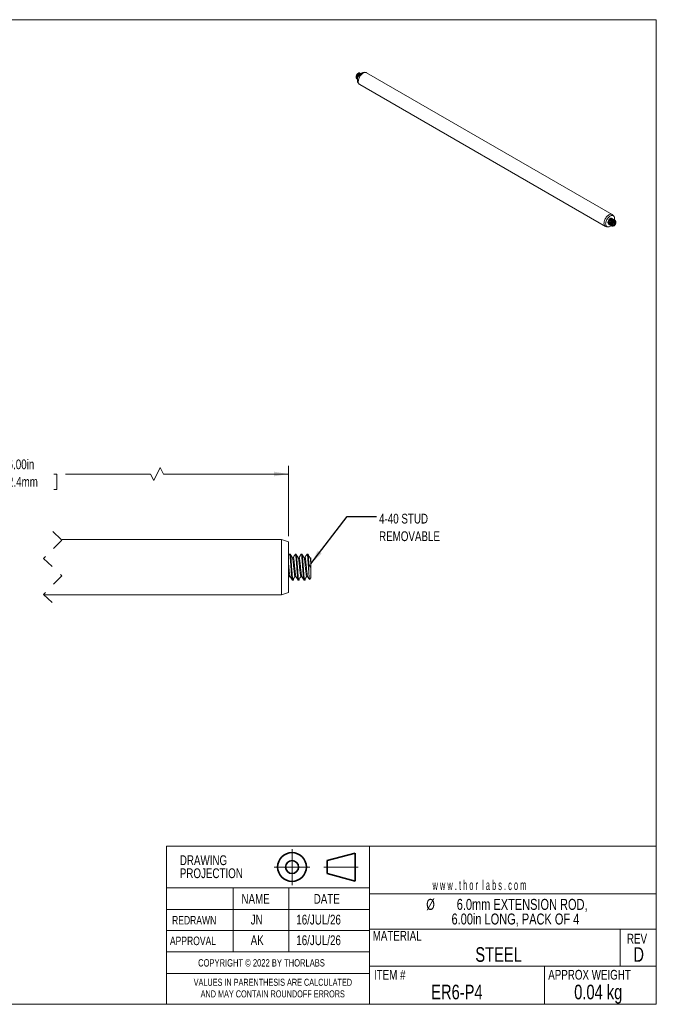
# Model space of a CAD drawing. Header units: inches. Extents: x 0.1 to 10.9, y 0 to 8.5.
# Tile 2 of 2: x 5.5 to 10.9, y 0 to 8.5. Entities that reach past the tile are written whole.
import ezdxf

# ---------------------------------------------------------------- set-up
doc = ezdxf.new("R2010")
doc.units = ezdxf.units.IN
doc.header["$MEASUREMENT"] = 0
doc.header["$PDSIZE"] = -1
doc.linetypes.add('CENTERX2', pattern=[0.8, 0.5, -0.1, 0.1, -0.1])
doc.linetypes.add('HIDDEN', pattern=[0.075, 0.05, -0.025])
doc.styles.add('SLDTEXTSTYLE0', font='TXT', dxfattribs={"width": 0.75})
doc.styles.add('SLDTEXTSTYLE1', font='TXT', dxfattribs={"width": 0.5525})
doc.dimstyles.new('SLDDIMSTYLE2', dxfattribs={"dimtxt": 0.083333, "dimasz": 0.125, "dimexe": 0, "dimexo": 0.0625, "dimgap": 0.020833, "dimtad": 0, "dimtih": 1, "dimtoh": 1, "dimlfac": 0.5, "dimrnd": 1e-09, "dimzin": 4, "dimdsep": 46, "dimtxsty": 'SLDTEXTSTYLE0', "dimsah": 1, "dimcen": 0.09, "dimadec": 0, "dimazin": 1, "dimtfac": 1, "dimtofl": 0, "dimtmove": 0, "dimatfit": 3, "dimfxl": 1, "dimfrac": 2, "dimtolj": 1, "dimtzin": 12, "dimarcsym": 0})
doc.dimstyles.new('SLDDIMSTYLE3', dxfattribs={"dimtxt": 0.18, "dimasz": 0.125, "dimexe": 0, "dimexo": 0.0625, "dimgap": 0, "dimtad": 0, "dimtih": 1, "dimtoh": 1, "dimdec": 0, "dimrnd": 1e-09, "dimzin": 0, "dimdsep": 46, "dimtxsty": 'Standard', "dimsah": 1, "dimcen": 0.09, "dimadec": 0, "dimazin": 0, "dimtfac": 0.125, "dimtdec": 0, "dimtofl": 0, "dimtmove": 0, "dimatfit": 3, "dimfxl": 1, "dimfrac": 2, "dimtolj": 1, "dimtzin": 0, "dimarcsym": 0})

# ---------------------------------------------------------------- blocks, each defined once
blk = doc.blocks.new('Third Angle Projection Block')
at = {"color": 7, "linetype": 'CENTERX2', "lineweight": 18}
for p, q in [((3.995, 0.938), (3.995, 0.554)), ((3.803, 0.746), (4.187, 0.746)), ((4.336, 0.746), (4.703, 0.746))]:
    blk.add_line(p, q, dxfattribs=at)
at = {"color": 7, "linetype": 'Continuous', "lineweight": 35}
for p, q in [((4.67, 0.896), (4.37, 0.815)), ((4.67, 0.596), (4.67, 0.896)), ((4.37, 0.815), (4.37, 0.676)), ((4.37, 0.676), (4.67, 0.596))]:
    blk.add_line(p, q, dxfattribs=at)
for radius in [0.154, 0.0696]:
    blk.add_circle((3.995, 0.746), radius, dxfattribs=at)
at = {"color": 7, "linetype": 'Continuous', "lineweight": 0}
blk.add_point((3.995, 0.746), dxfattribs=at)
blk = doc.blocks.new('SW_NOTE_0')
at = {"color": 0, "linetype": 'Continuous', "lineweight": 0, "char_height": 0.06, "attachment_point": 2, "style": 'SLDTEXTSTYLE0'}
for s, insert in [('VALUES IN PARENTHESIS ARE CALCULATED', (0.7837, 0.0773)), ('AND MAY CONTAIN ROUNDOFF ERRORS', (0.7826, -0.022))]:
    blk.add_mtext(s, dxfattribs=dict(at, insert=insert))
blk = doc.blocks.new('SW_NOTE_0_1')
at = {"color": 0, "linetype": 'Continuous', "lineweight": 0, "char_height": 0.08333, "attachment_point": 1, "style": 'SLDTEXTSTYLE0'}
for s, insert in [('DRAWING', (0, 0.1074)), ('PROJECTION', (0, -0.0037))]:
    blk.add_mtext(s, dxfattribs=dict(at, insert=insert))
blk = doc.blocks.new('SW_NOTE_0_2')
at = {"color": 0, "linetype": 'Continuous', "lineweight": 0, "char_height": 0.09375, "attachment_point": 2, "style": 'SLDTEXTSTYLE0'}
for s, insert in [('%%c', (0.0674, 0.1209)), ('6.0mm EXTENSION ROD,', (0.8505, 0.1209)), ('6.00in LONG, PACK OF 4', (0.7931, -0.0041))]:
    blk.add_mtext(s, dxfattribs=dict(at, insert=insert))
blk = doc.blocks.new('_D_2')
at = {"color": 7, "linetype": 'Continuous', "lineweight": 0}
for p, q in [((3.3047, 4.0365), (3.3047, 4.6371)), ((7.8013, 4.0365), (7.8013, 4.6371)), ((3.3047, 4.5671), (5.212, 4.5671)), ((5.3103, 4.5671), (5.285, 4.5671)), ((5.285, 4.5671), (5.285, 4.4347)), ((5.7956, 4.5671), (5.821, 4.5671)), ((5.821, 4.5671), (5.821, 4.4347)), ((6.6216, 4.5671), (5.8939, 4.5671)), ((6.6493, 4.5116), (6.6216, 4.5671)), ((6.7049, 4.6227), (6.6493, 4.5116)), ((6.7327, 4.5671), (6.7049, 4.6227)), ((7.8013, 4.5671), (6.7327, 4.5671)), ((5.285, 4.4347), (5.3103, 4.4347)), ((5.821, 4.4347), (5.7956, 4.4347))]:
    blk.add_line(p, q, dxfattribs=at)
at = {"color": 7, "linetype": 'Continuous', "lineweight": 18}
for points in [[(3.3047, 4.5671), (3.4297, 4.5471), (3.4297, 4.5871)], [(7.8013, 4.5671), (7.6763, 4.5871), (7.6763, 4.5471)]]:
    blk.add_solid(points, dxfattribs=at)
at = {"color": 7, "linetype": 'Continuous', "lineweight": 18, "char_height": 0.08333, "attachment_point": 1, "style": 'SLDTEXTSTYLE0'}
for s, insert in [('6.00in', (5.4003, 4.6915)), ('152.4mm', (5.3103, 4.5422))]:
    blk.add_mtext(s, dxfattribs=dict(at, insert=insert))
blk = doc.blocks.new('SW_NOTE_0_4')
at = {"color": 0, "linetype": 'Continuous', "lineweight": 0, "char_height": 0.08333, "attachment_point": 1, "style": 'SLDTEXTSTYLE0'}
for s, insert in [('4-40 STUD', (0.0215, 0.0228)), ('REMOVABLE', (0.0215, -0.1277))]:
    blk.add_mtext(s, dxfattribs=dict(at, insert=insert))

msp = doc.modelspace()

# ---------------------------------------------------------------- linework, layer by layer
at = {"color": 7, "linetype": 'Continuous', "lineweight": 18}
for p, q in [((0.0622, 8.4506), (10.9445, 8.4506)), ((10.9445, 0.0356), (10.9445, 8.4506)), ((8.4607, 8.0001), (8.4483, 8.0017)), ((10.5686, 6.7852), (8.4685, 7.9975)), ((8.3861, 7.9447), (8.3872, 7.944)), ((8.4193, 7.9902), (8.4185, 7.9906)), ((8.3958, 7.9108), (8.4034, 7.9008)), ((8.4095, 7.8954), (10.5096, 6.683)), ((10.5575, 6.7528), (10.5581, 6.7528)), ((10.5651, 6.7514), (10.564, 6.7521)), ((10.5739, 6.7463), (10.5728, 6.747)), ((10.5823, 6.7697), (10.5748, 6.7797)), ((10.5828, 6.7412), (10.5817, 6.7419)), ((10.5916, 6.7361), (10.5905, 6.7368)), ((10.5174, 6.6804), (10.5299, 6.6788)), ((10.5404, 6.701), (10.5415, 6.7004)), ((10.5492, 6.6959), (10.5503, 6.6953)), ((10.5581, 6.6908), (10.5592, 6.6902)), ((10.5733, 6.705), (10.5757, 6.7075)), ((10.5734, 6.7011), (10.5821, 6.6961)), ((10.5757, 6.7075), (10.5804, 6.7125)), ((10.5804, 6.7125), (10.581, 6.7187)), ((10.5804, 6.7125), (10.5915, 6.7062)), ((10.5846, 6.721), (10.5829, 6.7199)), ((7.7413, 4.0065), (5.8598, 4.0065)), ((7.8013, 3.9865), (7.7413, 4.0065)), ((7.7413, 3.7705), (7.7413, 4.0065)), ((7.8013, 3.7705), (7.8013, 3.9865)), ((7.808, 3.8818), (7.8013, 3.8701)), ((7.8151, 3.8825), (7.8089, 3.8825)), ((7.8651, 3.8825), (7.8589, 3.8825)), ((7.8651, 3.882), (7.8655, 3.8823)), ((7.9151, 3.8825), (7.9089, 3.8825)), ((7.9651, 3.8825), (7.9589, 3.8825)), ((7.8413, 3.8521), (7.8333, 3.8521)), ((7.8913, 3.8521), (7.8833, 3.8521)), ((7.9413, 3.8521), (7.9333, 3.8521)), ((7.9756, 3.7989), (7.9756, 3.7138)), ((7.9913, 3.8521), (7.9833, 3.8521)), ((7.9913, 3.8083), (7.9913, 3.8521)), ((7.9913, 3.7637), (7.9913, 3.8083)), ((7.7413, 3.5345), (7.7413, 3.7705)), ((7.8013, 3.5545), (7.8013, 3.7705)), ((7.9913, 3.7637), (7.9913, 3.6809)), ((7.8076, 3.6888), (7.8158, 3.6888)), ((7.8339, 3.6585), (7.8401, 3.6585)), ((7.8576, 3.6888), (7.8658, 3.6888)), ((7.8839, 3.6585), (7.8901, 3.6585)), ((7.9076, 3.6888), (7.9158, 3.6888)), ((7.9339, 3.6585), (7.9401, 3.6585)), ((7.9576, 3.6888), (7.9658, 3.6888)), ((7.9808, 3.6659), (7.9913, 3.6809)), ((7.7413, 3.5345), (7.8013, 3.5545)), ((5.7113, 3.5345), (7.7413, 3.5345)), ((10.9445, 1.3874), (10.9445, 1.9698)), ((6.7572, 0.2977), (6.7572, 1.3874)), ((6.7572, 1.3874), (8.4938, 1.3874)), ((8.4938, 1.3874), (8.4938, 0.0356)), ((8.4938, 1.3874), (10.9445, 1.3874)), ((6.7572, 0.4841), (6.7572, 1.0302)), ((6.7572, 0.0356), (6.7572, 1.0302)), ((8.4938, 1.0302), (6.7572, 1.0302)), ((7.3281, 1.0302), (7.3281, 0.4841)), ((7.8037, 1.0302), (7.8037, 0.4841)), ((8.4938, 0.98), (10.9445, 0.98)), ((8.4938, 0.846), (6.7572, 0.846)), ((8.4938, 0.6756), (10.9445, 0.6756)), ((10.6365, 0.6756), (10.6365, 0.3599)), ((8.4938, 0.6662), (6.7572, 0.6662)), ((8.4938, 0.4841), (6.7572, 0.4841)), ((6.7572, 0.4841), (6.7572, 0.2977)), ((8.4938, 0.3599), (10.9445, 0.3599)), ((9.9901, 0.3599), (9.9901, 0.0356)), ((6.7572, 0.2977), (8.4938, 0.2977)), ((10.9445, 0.0356), (0.0622, 0.0356))]:
    msp.add_line(p, q, dxfattribs=at)
at = {"color": 7, "linetype": 'HIDDEN', "lineweight": 18}
for p, q in [((5.7856, 4.0765), (5.8643, 4.0022)), ((5.8643, 4.0022), (5.7068, 3.8447)), ((5.7068, 3.8447), (5.8643, 3.6962)), ((5.8643, 3.6962), (5.7068, 3.5387)), ((5.7068, 3.5387), (5.7856, 3.4645))]:
    msp.add_line(p, q, dxfattribs=at)
at = {"color": 7, "linetype": 'Continuous', "lineweight": 18, "flags": 128}
for points in [[(8.3973, 7.9224), (8.3977, 7.9295), (8.399, 7.9369), (8.4011, 7.9446), (8.4039, 7.9522), (8.4075, 7.9598), (8.4117, 7.9671), (8.4165, 7.974), (8.4217, 7.9803), (8.4273, 7.9859), (8.4331, 7.9907), (8.439, 7.9946), (8.445, 7.9976), (8.4508, 7.9995), (8.4564, 8.0003), (8.4616, 8), (8.4663, 7.9986), (8.4685, 7.9975)], [(10.4974, 6.71), (10.4978, 6.7171), (10.4991, 6.7246), (10.5012, 6.7322), (10.504, 6.7399), (10.5076, 6.7474), (10.5118, 6.7547), (10.5166, 6.7616), (10.5218, 6.7679), (10.5274, 6.7735), (10.5332, 6.7783), (10.5391, 6.7823), (10.5451, 6.7852), (10.5509, 6.7871), (10.5565, 6.7879), (10.5617, 6.7876), (10.5665, 6.7863), (10.5707, 6.7838), (10.5742, 6.7804), (10.5748, 6.7797)], [(10.5116, 6.7059), (10.512, 6.7127), (10.5133, 6.7199), (10.5153, 6.7272), (10.5182, 6.7346), (10.5217, 6.7418), (10.5259, 6.7487), (10.5306, 6.7551), (10.5358, 6.761), (10.5412, 6.766), (10.5469, 6.7703), (10.5526, 6.7736), (10.5582, 6.7759), (10.5637, 6.7771), (10.5688, 6.7772), (10.5735, 6.7762), (10.5777, 6.7741), (10.5813, 6.771), (10.5841, 6.767), (10.5862, 6.762), (10.5875, 6.7563), (10.5879, 6.75), (10.5875, 6.7432), (10.5865, 6.7375)], [(10.5772, 6.7426), (10.5769, 6.7432), (10.5766, 6.7438), (10.5765, 6.7439), (10.5765, 6.7439), (10.5765, 6.7439), (10.5765, 6.7439), (10.5765, 6.7439), (10.5765, 6.7439), (10.5765, 6.7439), (10.5765, 6.7439), (10.5765, 6.7439), (10.5748, 6.7458), (10.5733, 6.7467), (10.5712, 6.7473), (10.5674, 6.7471), (10.5656, 6.7466), (10.5641, 6.746), (10.56, 6.7436), (10.5581, 6.7421), (10.5564, 6.7405), (10.5527, 6.7362), (10.5495, 6.7313), (10.5468, 6.726), (10.5459, 6.7236), (10.545, 6.721), (10.5437, 6.715), (10.5434, 6.712), (10.5434, 6.7095), (10.5436, 6.7076), (10.5438, 6.7061), (10.5439, 6.7052), (10.5442, 6.704), (10.5448, 6.7022), (10.5456, 6.7004), (10.547, 6.6982), (10.5482, 6.6969), (10.5502, 6.6954), (10.5547, 6.6938)], [(10.5588, 6.6904), (10.5582, 6.6899), (10.5526, 6.6856), (10.5469, 6.6823), (10.5412, 6.6801), (10.5358, 6.6789), (10.5306, 6.6788), (10.5259, 6.6797), (10.5217, 6.6818), (10.5182, 6.6849), (10.5153, 6.689), (10.5133, 6.6939), (10.512, 6.6996), (10.5116, 6.7059)], [(10.5675, 6.6981), (10.5683, 6.6942), (10.5698, 6.6912), (10.5722, 6.6892), (10.5751, 6.6882), (10.5785, 6.6884), (10.5822, 6.6897), (10.586, 6.6921), (10.5896, 6.6954), (10.5928, 6.6994), (10.5956, 6.704), (10.5976, 6.7088), (10.5988, 6.7136), (10.5992, 6.7182), (10.5986, 6.7221), (10.5972, 6.7254), (10.5951, 6.7276), (10.5922, 6.7288)]]:
    msp.add_lwpolyline(points, dxfattribs=at)
at = {"color": 7, "linetype": 'Continuous', "lineweight": 18}
for centre, radius, start, end in [((8.4585, 7.9341), 0.0683, 98.56466, 183.02177), ((8.4133, 7.9651), 0.0321, 110.30793, 144.52289), ((8.4223, 7.9289), 0.0321, 177.14763, 214.44345), ((8.4266, 7.9193), 0.0294, 174.07253, 234.61529), ((10.5677, 6.7172), 0.0372, 107.33947, 180.50428), ((10.5228, 6.7056), 0.0258, 170.2671, 257.86632), ((10.5438, 6.7154), 0.0134, 173.77229, 237.38041), ((10.5817, 6.6993), 0.021, 164.49232, 210.1192), ((10.5887, 6.7033), 0.0155, 150.48275, 197.88938), ((10.5639, 6.7185), 0.0161, 306.20952, 317.14008), ((10.5791, 6.7011), 0.00575, 205.89991, 301.04793), ((10.5939, 6.7028), 0.0205, 117.19084, 156.3928), ((10.5611, 6.7214), 0.0201, 316.61355, 352.52349), ((10.5727, 6.7144), 0.0205, 297.19084, 336.3928), ((10.5876, 6.7161), 0.00575, 25.89991, 121.04793), ((10.5779, 6.7138), 0.0155, 330.48275, 17.88938)]:
    msp.add_arc(centre, radius, start, end, dxfattribs=at)
for points, knots in [([(8.4129, 7.9915), (8.4119, 7.9928), (8.4098, 7.9954), (8.4057, 7.996), (8.403, 7.9954), (8.4022, 7.9952)], [0, 0, 0, 0, 0.392005, 0.82709, 1, 1, 1, 1]), ([(8.3862, 7.9448), (8.3855, 7.9452), (8.3843, 7.9459), (8.3827, 7.9476), (8.3813, 7.9496), (8.3805, 7.9517), (8.38, 7.9532), (8.3798, 7.9542), (8.3795, 7.9557), (8.3792, 7.9582), (8.3791, 7.9615), (8.3795, 7.965), (8.3803, 7.969), (8.3817, 7.9734), (8.384, 7.9787), (8.386, 7.982), (8.3872, 7.9838)], [0, 0, 0, 0, 0.075616, 0.131479, 0.213022, 0.288735, 0.319246, 0.33363, 0.371513, 0.43197, 0.514978, 0.595694, 0.659829, 0.768937, 0.872452, 1, 1, 1, 1]), ([(8.3913, 7.9429), (8.3907, 7.9429), (8.3881, 7.943), (8.3845, 7.9457), (8.3812, 7.9509), (8.3799, 7.9585), (8.381, 7.9678), (8.3845, 7.9772), (8.3897, 7.9856), (8.3959, 7.9922), (8.4002, 7.9943), (8.4022, 7.9952)], [0, 0, 0, 0, 0.034901, 0.146725, 0.25414, 0.380369, 0.5077, 0.62991, 0.756352, 0.883547, 1, 1, 1, 1]), ([(8.3917, 7.9425), (8.3914, 7.9428), (8.3908, 7.9436), (8.3896, 7.9457), (8.3887, 7.9485), (8.3881, 7.9519), (8.3879, 7.956), (8.3885, 7.9611), (8.3899, 7.9665), (8.3917, 7.9711), (8.394, 7.9757), (8.3967, 7.9799), (8.3995, 7.9832), (8.4023, 7.9861), (8.4049, 7.9882), (8.4075, 7.9897), (8.41, 7.9909), (8.4131, 7.9917), (8.4162, 7.9917), (8.4178, 7.9909), (8.4185, 7.9905)], [0, 0, 0, 0, 0.020301, 0.058961, 0.127068, 0.167635, 0.215852, 0.306194, 0.372566, 0.427335, 0.487732, 0.561919, 0.61411, 0.656848, 0.728725, 0.761222, 0.799664, 0.870848, 0.943496, 1, 1, 1, 1]), ([(8.3918, 7.9437), (8.3913, 7.9444), (8.3896, 7.9469), (8.3888, 7.9535), (8.3898, 7.9627), (8.3933, 7.9721), (8.3985, 7.9805), (8.4049, 7.9871), (8.4114, 7.9907), (8.4166, 7.9916), (8.4187, 7.9901), (8.4194, 7.9896)], [0, 0, 0, 0, 0.046117, 0.174031, 0.303061, 0.426901, 0.555031, 0.683923, 0.807701, 0.936032, 1, 1, 1, 1]), ([(10.5638, 6.7518), (10.5632, 6.7522), (10.5613, 6.7535), (10.5568, 6.753), (10.5509, 6.7504), (10.5446, 6.7448), (10.539, 6.7368), (10.5349, 6.7276), (10.5331, 6.7181), (10.5338, 6.7098), (10.5364, 6.7038), (10.5394, 6.7021), (10.5406, 6.7014)], [0, 0, 0, 0, 0.050924, 0.151497, 0.248104, 0.361632, 0.476151, 0.586064, 0.699784, 0.814181, 0.924039, 1, 1, 1, 1]), ([(10.5684, 6.7477), (10.5679, 6.7485), (10.5671, 6.7499), (10.5655, 6.7512), (10.5634, 6.7523), (10.5609, 6.7526), (10.5585, 6.7522), (10.5571, 6.7518), (10.5558, 6.7514), (10.5546, 6.7508), (10.5532, 6.7501), (10.5515, 6.749), (10.5489, 6.7469), (10.5462, 6.7442), (10.5438, 6.7413), (10.5416, 6.7381), (10.5392, 6.734), (10.537, 6.7289), (10.5356, 6.7244), (10.5349, 6.7205), (10.5344, 6.7162), (10.5346, 6.7123), (10.5353, 6.7092), (10.5358, 6.7076), (10.5364, 6.7062), (10.537, 6.705), (10.5376, 6.704), (10.5383, 6.7031), (10.5392, 6.7021), (10.5409, 6.7006), (10.5432, 6.6995), (10.5451, 6.699), (10.5458, 6.6989), (10.5459, 6.6989)], [0, 0, 0, 0, 0.048385, 0.078887, 0.113191, 0.183204, 0.209012, 0.228632, 0.247067, 0.2655, 0.283931, 0.306464, 0.340489, 0.398594, 0.427692, 0.456792, 0.511247, 0.563941, 0.616479, 0.648315, 0.68384, 0.751455, 0.777727, 0.798927, 0.817333, 0.835739, 0.854142, 0.867187, 0.886156, 0.911047, 0.969168, 0.998272, 1, 1, 1, 1]), ([(10.5726, 6.7467), (10.572, 6.7471), (10.5701, 6.7484), (10.5657, 6.7479), (10.5597, 6.7453), (10.5535, 6.7397), (10.5478, 6.7317), (10.5438, 6.7225), (10.5419, 6.713), (10.5427, 6.7047), (10.5452, 6.6987), (10.5482, 6.697), (10.5495, 6.6963)], [0, 0, 0, 0, 0.050924, 0.151497, 0.248104, 0.361632, 0.476151, 0.586064, 0.699784, 0.814181, 0.924039, 1, 1, 1, 1]), ([(10.5815, 6.7416), (10.5808, 6.742), (10.579, 6.7433), (10.5745, 6.7428), (10.5686, 6.7402), (10.5623, 6.7346), (10.5567, 6.7266), (10.5526, 6.7174), (10.5508, 6.7079), (10.5515, 6.6996), (10.554, 6.6936), (10.5571, 6.6919), (10.5583, 6.6912)], [0, 0, 0, 0, 0.050924, 0.151497, 0.248104, 0.361632, 0.476151, 0.586064, 0.699784, 0.814181, 0.924039, 1, 1, 1, 1]), ([(10.5861, 6.7375), (10.5859, 6.7379), (10.5854, 6.7388), (10.5844, 6.74), (10.5831, 6.7411), (10.5817, 6.7418), (10.5802, 6.7422), (10.5781, 6.7424), (10.5757, 6.742), (10.5732, 6.7411), (10.5707, 6.7398), (10.568, 6.738), (10.5653, 6.7355), (10.5623, 6.7323), (10.5591, 6.7279), (10.5564, 6.7228), (10.5545, 6.7183), (10.5531, 6.7134), (10.5523, 6.7087), (10.5522, 6.7046), (10.5525, 6.7009), (10.5533, 6.6979), (10.5544, 6.6953), (10.5557, 6.6931), (10.558, 6.6908), (10.5607, 6.6892), (10.5627, 6.689), (10.5634, 6.6889)], [0, 0, 0, 0, 0.020071, 0.052645, 0.082748, 0.111932, 0.141119, 0.169624, 0.221149, 0.251677, 0.28177, 0.334785, 0.366364, 0.403896, 0.47422, 0.525884, 0.568518, 0.615531, 0.673279, 0.713905, 0.747173, 0.803123, 0.82842, 0.858343, 0.913753, 0.970304, 1, 1, 1, 1]), ([(10.5903, 6.7365), (10.5897, 6.7369), (10.5878, 6.7382), (10.5834, 6.7377), (10.5774, 6.7351), (10.5711, 6.7295), (10.5655, 6.7215), (10.5614, 6.7123), (10.5596, 6.7029), (10.5602, 6.6944), (10.5624, 6.6906), (10.5635, 6.6887)], [0, 0, 0, 0, 0.055417, 0.164864, 0.269996, 0.393541, 0.518166, 0.637777, 0.761531, 0.886023, 1, 1, 1, 1]), ([(10.5962, 6.7272), (10.5961, 6.7281), (10.596, 6.7296), (10.5954, 6.7314), (10.5949, 6.7325), (10.5939, 6.7342), (10.5926, 6.7356), (10.5905, 6.7367), (10.5882, 6.7373), (10.5857, 6.7371), (10.583, 6.7364), (10.5807, 6.7354), (10.5786, 6.7341), (10.5773, 6.7331), (10.5764, 6.7324), (10.5751, 6.7313), (10.5732, 6.7294), (10.5709, 6.7268), (10.5687, 6.7238), (10.5665, 6.7201), (10.5645, 6.7159), (10.5624, 6.7106), (10.5618, 6.7069), (10.5614, 6.7049)], [0, 0, 0, 0, 0.049696, 0.08163, 0.11318, 0.134468, 0.211965, 0.258737, 0.312013, 0.388816, 0.425751, 0.479665, 0.529725, 0.549899, 0.559409, 0.584457, 0.62443, 0.679313, 0.732681, 0.775086, 0.847226, 0.915668, 1, 1, 1, 1]), ([(10.5614, 6.7049), (10.5621, 6.7038), (10.5637, 6.7011), (10.5661, 6.6992), (10.5675, 6.6981)], [0, 0, 0, 0, 0.419897, 1, 1, 1, 1]), ([(10.5922, 6.7288), (10.5923, 6.7288), (10.5939, 6.7287), (10.5967, 6.7275), (10.5992, 6.7234), (10.5998, 6.7174), (10.5984, 6.71), (10.595, 6.7023), (10.5899, 6.695), (10.5835, 6.6892), (10.5768, 6.6856), (10.5703, 6.6848), (10.5659, 6.6863), (10.564, 6.6882), (10.5635, 6.6887)], [0, 0, 0, 0, 0.00587, 0.092138, 0.182005, 0.271809, 0.363879, 0.45983, 0.555703, 0.653557, 0.755593, 0.857535, 0.959484, 1, 1, 1, 1]), ([(10.5675, 6.6981), (10.5677, 6.6994), (10.5681, 6.7028), (10.5696, 6.7066), (10.5705, 6.7089)], [0, 0, 0, 0, 0.363318, 1, 1, 1, 1]), ([(10.5895, 6.7283), (10.5895, 6.7283), (10.5885, 6.7289), (10.5859, 6.7283), (10.5817, 6.7264), (10.5772, 6.7222), (10.5733, 6.7163), (10.5713, 6.7116), (10.5706, 6.7091), (10.5705, 6.7089)], [0, 0, 0, 0, 0.00893, 0.191579, 0.366964, 0.573134, 0.781119, 0.980665, 1, 1, 1, 1]), ([(10.5705, 6.7089), (10.5711, 6.7103), (10.5725, 6.7137), (10.5758, 6.7188), (10.5799, 6.723), (10.5825, 6.7247), (10.5835, 6.7253)], [0, 0, 0, 0, 0.196403, 0.502445, 0.808487, 1, 1, 1, 1]), ([(10.5733, 6.7041), (10.5732, 6.7034), (10.5731, 6.7017), (10.5736, 6.6998), (10.5739, 6.6986)], [0, 0, 0, 0, 0.37101, 1, 1, 1, 1]), ([(10.5739, 6.6986), (10.5741, 6.6986), (10.5746, 6.6986), (10.5763, 6.6983), (10.5793, 6.6973), (10.5813, 6.6964), (10.5821, 6.6961)], [0, 0, 0, 0, 0.156025, 0.493707, 0.819058, 1, 1, 1, 1]), ([(10.5821, 6.6961), (10.5828, 6.6979), (10.5841, 6.701), (10.5879, 6.7043), (10.5904, 6.7056), (10.5915, 6.7062)], [0, 0, 0, 0, 0.439086, 0.751342, 1, 1, 1, 1]), ([(10.5835, 6.7253), (10.5852, 6.7264), (10.5882, 6.7283), (10.591, 6.7287), (10.5922, 6.7288)], [0, 0, 0, 0, 0.549494, 1, 1, 1, 1]), ([(10.5927, 6.7186), (10.592, 6.7189), (10.5899, 6.7197), (10.587, 6.7207), (10.5853, 6.7211), (10.5848, 6.721), (10.5846, 6.721)], [0, 0, 0, 0, 0.180942, 0.506293, 0.843975, 1, 1, 1, 1]), ([(10.5915, 6.7062), (10.591, 6.7083), (10.5903, 6.7119), (10.5912, 6.7161), (10.5923, 6.7178), (10.5927, 6.7186)], [0, 0, 0, 0, 0.439086, 0.751342, 1, 1, 1, 1]), ([(7.808, 3.8806), (7.8083, 3.8813), (7.8095, 3.8849), (7.8139, 3.8671), (7.8146, 3.8546), (7.8177, 3.8221), (7.8201, 3.7876), (7.8231, 3.749), (7.8251, 3.7154), (7.8287, 3.6828), (7.8294, 3.6731), (7.8331, 3.6567), (7.8339, 3.6585), (7.8339, 3.6585)], [0, 0, 0, 0, 0.008998, 0.041368, 0.131188, 0.262056, 0.427282, 0.603266, 0.760652, 0.891989, 0.974935, 0.999969, 1, 1, 1, 1]), ([(7.8151, 3.8824), (7.8152, 3.8824), (7.8158, 3.8826), (7.8172, 3.879), (7.818, 3.8756), (7.8191, 3.8695), (7.8203, 3.8611), (7.8217, 3.8485), (7.823, 3.8316), (7.8243, 3.8152), (7.8255, 3.7997), (7.8269, 3.7813), (7.8282, 3.7634), (7.8294, 3.7476), (7.83, 3.7387), (7.8306, 3.731), (7.8311, 3.7239), (7.8315, 3.7177), (7.832, 3.7116), (7.8325, 3.7051), (7.8335, 3.6947), (7.8346, 3.6841), (7.8358, 3.6745), (7.8367, 3.6691), (7.8376, 3.6647), (7.8382, 3.6617), (7.8389, 3.6598), (7.8394, 3.6589), (7.8404, 3.6581), (7.8417, 3.6602), (7.8425, 3.6632), (7.8436, 3.6682), (7.8441, 3.672), (7.8443, 3.6739)], [0, 0, 0, 0, 0.000791, 0.007411, 0.034116, 0.054975, 0.080598, 0.140381, 0.210923, 0.29103, 0.342983, 0.402972, 0.519554, 0.564251, 0.599656, 0.62973, 0.659037, 0.68744, 0.706952, 0.734311, 0.768181, 0.836884, 0.864963, 0.888427, 0.90466, 0.919991, 0.926068, 0.930186, 0.932672, 0.939444, 0.951704, 0.976341, 1, 1, 1, 1]), ([(7.834, 3.8509), (7.831, 3.856), (7.825, 3.8663), (7.8191, 3.8765), (7.8161, 3.8816)], [0, 0, 0, 0, 0.499396, 1, 1, 1, 1]), ([(7.858, 3.8818), (7.855, 3.8766), (7.8493, 3.8668), (7.8436, 3.8569), (7.8408, 3.8521)], [0, 0, 0, 0, 0.517176, 1, 1, 1, 1]), ([(7.858, 3.8806), (7.8583, 3.8813), (7.8595, 3.8849), (7.8639, 3.8671), (7.8646, 3.8546), (7.8677, 3.8221), (7.8701, 3.7876), (7.8731, 3.749), (7.8751, 3.7154), (7.8787, 3.6828), (7.8794, 3.6731), (7.8831, 3.6567), (7.8839, 3.6585), (7.8839, 3.6585)], [0, 0, 0, 0, 0.008999, 0.041368, 0.131188, 0.262056, 0.427283, 0.603266, 0.760652, 0.891989, 0.974936, 0.999969, 1, 1, 1, 1]), ([(7.884, 3.8509), (7.881, 3.856), (7.875, 3.8663), (7.8691, 3.8765), (7.8661, 3.8816)], [0, 0, 0, 0, 0.499388, 1, 1, 1, 1]), ([(7.8661, 3.8815), (7.8662, 3.8813), (7.8667, 3.8805), (7.8677, 3.8767), (7.8693, 3.8688), (7.8709, 3.8559), (7.8721, 3.8431), (7.873, 3.8315), (7.8742, 3.8175), (7.8754, 3.8019), (7.8766, 3.7858), (7.8774, 3.7747), (7.8781, 3.7654), (7.8786, 3.7584), (7.879, 3.7525), (7.8795, 3.7457), (7.8801, 3.7369), (7.8809, 3.7255), (7.8818, 3.7145), (7.8827, 3.7029), (7.884, 3.6899), (7.8855, 3.6764), (7.8872, 3.6663), (7.8882, 3.6618), (7.8888, 3.6604), (7.8892, 3.6584), (7.8925, 3.6597), (7.8924, 3.6657), (7.8936, 3.6702), (7.8943, 3.6733)], [0, 0, 0, 0, 0.002009, 0.011986, 0.04882, 0.103645, 0.173902, 0.20914, 0.24889, 0.34942, 0.403914, 0.451085, 0.488843, 0.519661, 0.538399, 0.563187, 0.605256, 0.647975, 0.706205, 0.743529, 0.792175, 0.870127, 0.912804, 0.920768, 0.926886, 0.933241, 0.940367, 0.959763, 1, 1, 1, 1]), ([(7.908, 3.8818), (7.905, 3.8766), (7.8993, 3.8668), (7.8936, 3.8569), (7.8908, 3.8521)], [0, 0, 0, 0, 0.51718, 1, 1, 1, 1]), ([(7.908, 3.8806), (7.9083, 3.8813), (7.9095, 3.8849), (7.9139, 3.8671), (7.9146, 3.8546), (7.9177, 3.8221), (7.9201, 3.7876), (7.9231, 3.749), (7.9251, 3.7154), (7.9287, 3.6828), (7.9294, 3.6731), (7.9331, 3.6567), (7.9339, 3.6585), (7.9339, 3.6585)], [0, 0, 0, 0, 0.008998, 0.041367, 0.131187, 0.262056, 0.427282, 0.603266, 0.760652, 0.891989, 0.974936, 0.999969, 1, 1, 1, 1]), ([(7.9151, 3.882), (7.9155, 3.8819), (7.9167, 3.8815), (7.9171, 3.8782), (7.9192, 3.8715), (7.9203, 3.8598), (7.9219, 3.8456), (7.9231, 3.8303), (7.9246, 3.8122), (7.926, 3.7932), (7.9274, 3.7753), (7.9287, 3.7574), (7.9298, 3.7419), (7.9308, 3.7272), (7.9318, 3.7139), (7.9331, 3.6984), (7.9347, 3.6825), (7.9363, 3.6717), (7.9374, 3.6649), (7.9384, 3.6617), (7.9388, 3.6592), (7.9405, 3.6582), (7.9416, 3.6602), (7.9425, 3.6631), (7.9436, 3.6681), (7.9441, 3.672), (7.9443, 3.6739)], [0, 0, 0, 0, 0.0043378, 0.0150382, 0.0354434, 0.0954292, 0.1556259, 0.213915, 0.2854427, 0.3806194, 0.4501164, 0.5073465, 0.6018415, 0.6428243, 0.6892745, 0.7677321, 0.834711, 0.886898, 0.9039382, 0.9186237, 0.9297531, 0.9334817, 0.9392449, 0.9512845, 0.9752991, 1, 1, 1, 1]), ([(7.934, 3.8509), (7.931, 3.856), (7.925, 3.8663), (7.9191, 3.8765), (7.9161, 3.8816)], [0, 0, 0, 0, 0.499396, 1, 1, 1, 1]), ([(7.958, 3.8818), (7.955, 3.8766), (7.9493, 3.8668), (7.9436, 3.8569), (7.9408, 3.8521)], [0, 0, 0, 0, 0.517171, 1, 1, 1, 1]), ([(7.958, 3.8806), (7.9583, 3.8813), (7.9595, 3.8849), (7.9639, 3.8671), (7.9646, 3.8546), (7.9677, 3.8221), (7.9702, 3.7875), (7.973, 3.7499), (7.9748, 3.7252), (7.9756, 3.7138)], [0, 0, 0, 0, 0.011938, 0.05488, 0.174038, 0.347654, 0.566849, 0.800315, 1, 1, 1, 1]), ([(7.9651, 3.8823), (7.9652, 3.8823), (7.9654, 3.8825), (7.9657, 3.8822), (7.9659, 3.882), (7.9662, 3.8814), (7.9668, 3.8801), (7.9678, 3.8768), (7.9688, 3.8712), (7.9699, 3.8639), (7.9712, 3.8534), (7.9724, 3.8398), (7.9739, 3.8207), (7.975, 3.8069), (7.9756, 3.7989)], [0, 0, 0, 0, 0.003291, 0.007442, 0.011912, 0.014235, 0.029014, 0.064244, 0.136193, 0.231337, 0.323401, 0.51017, 0.716698, 1, 1, 1, 1]), ([(7.984, 3.8509), (7.981, 3.856), (7.975, 3.8663), (7.9691, 3.8765), (7.9661, 3.8816)], [0, 0, 0, 0, 0.499396, 1, 1, 1, 1]), ([(7.8013, 3.7965), (7.802, 3.7899), (7.8035, 3.7756), (7.8056, 3.7543), (7.8076, 3.7336), (7.8094, 3.7154), (7.8124, 3.702), (7.8127, 3.6932), (7.8149, 3.6907), (7.8151, 3.6905)], [0, 0, 0, 0, 0.186456, 0.402206, 0.597853, 0.771829, 0.908247, 0.991198, 1, 1, 1, 1]), ([(7.834, 3.8497), (7.8345, 3.8489), (7.8377, 3.8437), (7.8383, 3.8299), (7.8415, 3.8089), (7.8439, 3.7826), (7.8469, 3.7552), (7.8488, 3.7292), (7.8527, 3.7093), (7.8528, 3.6951), (7.8568, 3.6907), (7.8576, 3.6898)], [0, 0, 0, 0, 0.017747, 0.11058, 0.245065, 0.414729, 0.595398, 0.756965, 0.892037, 0.977887, 1, 1, 1, 1]), ([(7.8413, 3.8518), (7.842, 3.8512), (7.845, 3.8484), (7.8457, 3.8389), (7.8484, 3.8257), (7.85, 3.8075), (7.8523, 3.7867), (7.8546, 3.7644), (7.8567, 3.7427), (7.8586, 3.7233), (7.861, 3.7075), (7.8625, 3.6966), (7.8646, 3.6917), (7.8651, 3.6904)], [0, 0, 0, 0, 0.017561, 0.073002, 0.160608, 0.270771, 0.403287, 0.545518, 0.680723, 0.800936, 0.903009, 0.973925, 1, 1, 1, 1]), ([(7.884, 3.8497), (7.8845, 3.8489), (7.8877, 3.8437), (7.8883, 3.8299), (7.8915, 3.8089), (7.8939, 3.7826), (7.8969, 3.7552), (7.8988, 3.7292), (7.9027, 3.7093), (7.9028, 3.6951), (7.9068, 3.6907), (7.9076, 3.6898)], [0, 0, 0, 0, 0.017747, 0.11058, 0.245065, 0.414729, 0.595398, 0.756966, 0.892038, 0.977887, 1, 1, 1, 1]), ([(7.8914, 3.8514), (7.8917, 3.8515), (7.8941, 3.8522), (7.8946, 3.8421), (7.8976, 3.8332), (7.8991, 3.8159), (7.9013, 3.7966), (7.9036, 3.7745), (7.9058, 3.7524), (7.9078, 3.7319), (7.9095, 3.7139), (7.9127, 3.7012), (7.9128, 3.6925), (7.915, 3.6905), (7.9151, 3.6904)], [0, 0, 0, 0, 0.005668, 0.044249, 0.118308, 0.218382, 0.341306, 0.480937, 0.621122, 0.747477, 0.859432, 0.945671, 0.996493, 1, 1, 1, 1]), ([(7.934, 3.8497), (7.9345, 3.8489), (7.9377, 3.8437), (7.9383, 3.8299), (7.9415, 3.8089), (7.9439, 3.7826), (7.9469, 3.7552), (7.9488, 3.7292), (7.9527, 3.7093), (7.9528, 3.6951), (7.9568, 3.6907), (7.9576, 3.6898)], [0, 0, 0, 0, 0.017747, 0.110579, 0.245065, 0.414728, 0.595397, 0.756964, 0.892036, 0.977885, 1, 1, 1, 1]), ([(7.9413, 3.8521), (7.9421, 3.8511), (7.945, 3.8478), (7.946, 3.838), (7.9485, 3.8242), (7.9502, 3.8058), (7.9525, 3.7847), (7.9548, 3.7624), (7.9569, 3.7409), (7.9587, 3.7217), (7.9612, 3.7063), (7.9625, 3.6959), (7.9646, 3.6915), (7.9651, 3.6905)], [0, 0, 0, 0, 0.021973, 0.080609, 0.170514, 0.282681, 0.416668, 0.558901, 0.692691, 0.811714, 0.911437, 0.979131, 1, 1, 1, 1]), ([(7.9756, 3.7989), (7.9776, 3.7936), (7.9822, 3.7816), (7.988, 3.7701), (7.9913, 3.7637)], [0, 0, 0, 0, 0.442194, 1, 1, 1, 1]), ([(7.984, 3.8497), (7.9845, 3.8489), (7.9877, 3.8437), (7.9883, 3.8299), (7.9903, 3.8172), (7.9912, 3.8091), (7.9913, 3.8083)], [0, 0, 0, 0, 0.068295, 0.425545, 0.943083, 1, 1, 1, 1]), ([(7.8013, 3.7144), (7.8017, 3.7117), (7.8028, 3.7045), (7.8028, 3.6951), (7.8068, 3.6907), (7.8076, 3.6898)], [0, 0, 0, 0, 0.321223, 0.86096, 1, 1, 1, 1]), ([(7.9796, 3.6664), (7.9794, 3.6664), (7.9751, 3.6668), (7.9802, 3.6857), (7.9759, 3.6978), (7.9757, 3.7098), (7.9756, 3.7138)], [0, 0, 0, 0, 0.00832, 0.270758, 0.756968, 1, 1, 1, 1]), ([(7.8151, 3.6899), (7.8181, 3.6848), (7.824, 3.6747), (7.8299, 3.6645), (7.8329, 3.6594)], [0, 0, 0, 0, 0.499445, 1, 1, 1, 1]), ([(7.8443, 3.6732), (7.8473, 3.6777), (7.8531, 3.6868), (7.859, 3.6958), (7.862, 3.7002)], [0, 0, 0, 0, 0.501696, 1, 1, 1, 1]), ([(7.8651, 3.6899), (7.8681, 3.6848), (7.874, 3.6747), (7.8799, 3.6645), (7.8829, 3.6594)], [0, 0, 0, 0, 0.499445, 1, 1, 1, 1]), ([(7.8943, 3.6732), (7.8973, 3.6777), (7.9031, 3.6868), (7.909, 3.6958), (7.912, 3.7002)], [0, 0, 0, 0, 0.501696, 1, 1, 1, 1]), ([(7.9151, 3.6899), (7.9181, 3.6848), (7.924, 3.6747), (7.9299, 3.6645), (7.9329, 3.6594)], [0, 0, 0, 0, 0.499441, 1, 1, 1, 1]), ([(7.9443, 3.6732), (7.9473, 3.6777), (7.9531, 3.6868), (7.959, 3.6958), (7.962, 3.7002)], [0, 0, 0, 0, 0.5016912, 1, 1, 1, 1]), ([(7.9651, 3.6899), (7.9681, 3.6848), (7.9727, 3.6769), (7.9773, 3.669), (7.979, 3.6661)], [0, 0, 0, 0, 0.639389, 1, 1, 1, 1])]:
    msp.add_open_spline(points, degree=3, knots=knots, dxfattribs=at)

# ---------------------------------------------------------------- block references
at = {"color": 8, "linetype": 'Continuous', "lineweight": 0}
msp.add_blockref('SW_NOTE_0_4', (8.5536, 4.2047), dxfattribs=at)
at = {"color": 7, "linetype": 'Continuous', "xscale": 0.8, "yscale": 0.8, "zscale": 0.8}
msp.add_blockref('Third Angle Projection Block', (4.6349, 0.6109), dxfattribs=at)
at = {"color": 7, "linetype": 'Continuous', "lineweight": 0}
for name, p in [('SW_NOTE_0_1', (6.872, 1.2001)), ('SW_NOTE_0_2', (8.9473, 0.8144)), ('SW_NOTE_0', (6.8836, 0.1754))]:
    msp.add_blockref(name, p, dxfattribs=at)

# ---------------------------------------------------------------- texts
for s, insert, char_height, attachment_point, style in [('w w w . t h o r  l a b s . c o m', (9.0316, 1.0943), 0.083333, 1, 'SLDTEXTSTYLE1'), ('NAME', (7.3987, 0.9772), 0.08333, 1, 'SLDTEXTSTYLE0'), ('DATE', (8.0163, 0.9772), 0.08333, 1, 'SLDTEXTSTYLE0'), ('REDRAWN', (6.8056, 0.7895), 0.07292, 1, 'SLDTEXTSTYLE0'), ('JN', (7.4775, 0.7999), 0.08333, 1, 'SLDTEXTSTYLE0'), ('16/JUL/26', (7.8676, 0.7999), 0.08333, 1, 'SLDTEXTSTYLE0'), ('APPROVAL', (6.7872, 0.6133), 0.07292, 1, 'SLDTEXTSTYLE0'), ('AK', (7.4775, 0.6237), 0.08333, 1, 'SLDTEXTSTYLE0'), ('16/JUL/26', (7.8676, 0.6237), 0.08333, 1, 'SLDTEXTSTYLE0'), ('MATERIAL', (8.5205, 0.6624), 0.08333, 1, 'SLDTEXTSTYLE0'), ('REV', (10.6936, 0.6373), 0.08333, 1, 'SLDTEXTSTYLE0'), ('STEEL', (9.5962, 0.5227), 0.125, 2, 'SLDTEXTSTYLE0'), ('D', (10.7938, 0.5227), 0.125, 2, 'SLDTEXTSTYLE0'), ('COPYRIGHT © 2022 BY THORLABS', (7.0281, 0.42), 0.0625, 1, 'SLDTEXTSTYLE0'), ('ITEM #', (8.5315, 0.3287), 0.08333, 1, 'SLDTEXTSTYLE0'), ('APPROX WEIGHT', (10.0209, 0.3287), 0.083333, 1, 'SLDTEXTSTYLE0'), ('ER6-P4', (9.2402, 0.202), 0.125, 2, 'SLDTEXTSTYLE0'), ('0.04 kg', (10.4484, 0.202), 0.125, 2, 'SLDTEXTSTYLE0')]:
    msp.add_mtext(s, dxfattribs=dict(at, insert=insert, char_height=char_height, attachment_point=attachment_point, style=style))

# ---------------------------------------------------------------- dimensions: what is measured, and where the dimension line sits
at = {"color": 7, "linetype": 'Continuous', "lineweight": 18}
dim = msp.add_linear_dim(base=(7.8013, 4.5671), p1=(3.3047, 3.9865), p2=(7.8013, 3.9865), text='6.00in', dimstyle='SLDDIMSTYLE2', dxfattribs=at)
dim.commit()
dim.dimension.update_dxf_attribs({"geometry": '_D_2', "text_midpoint": (5.553, 4.5671), "dimtype": 160})

# ---------------------------------------------------------------- leaders
at = {"color": 8, "linetype": 'Continuous', "lineweight": 0}
msp.add_leader([(7.9913, 3.8006), (8.3036, 4.2047), (8.5536, 4.2047)], dimstyle='SLDDIMSTYLE3', dxfattribs=at)

doc.saveas('drawing.dxf')
